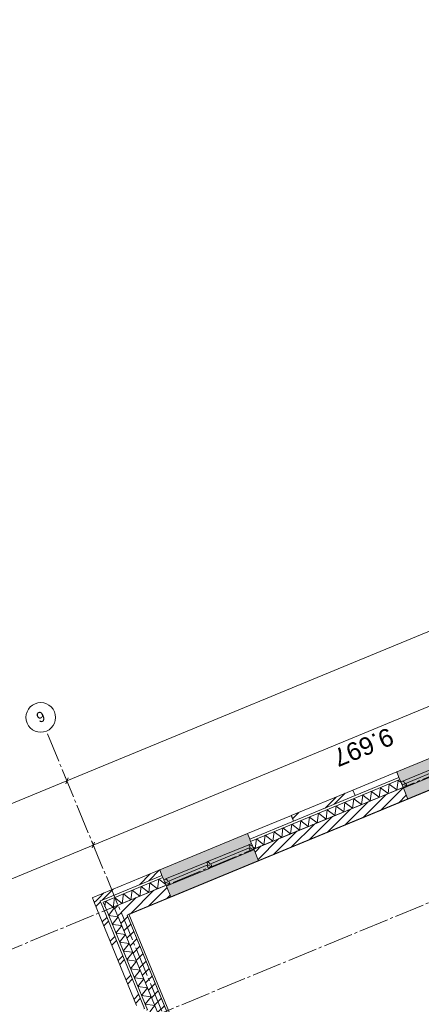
# Model space of a CAD drawing. Header units: millimetres. Extents: x -76965 to 1081933, y -21129 to 30747.
# Tile 85 of 114: x -41184 to -34413, y 13607 to 30190. Entities that reach past the tile are written whole.
import ezdxf
from ezdxf.enums import TextEntityAlignment as Align

# ---------------------------------------------------------------- set-up
doc = ezdxf.new("R2010")
doc.units = ezdxf.units.MM
doc.header["$MEASUREMENT"] = 0
doc.linetypes.add('B0204', pattern=[650, 500, -50, 50, -50])
for name, color, linetype in [('007 Stramien', 7, 'Continuous'), ('021 Buitenwanden', 7, 'Continuous'), ('021 Buitenwanden 2D arcering', 7, 'Continuous'), ('021 Buitenwanden Afdek-arcering', 7, 'Continuous'), ('021 Buitenwanden Doorsnede-arcering', 7, 'Continuous'), ('021 Buitenwanden Laagscheidingslijnen', 7, 'Continuous'), ('021 Buitenwanden Ramen', 7, 'Continuous'), ('023 Dekvloer', 7, 'Continuous'), ('102 Teksten ruimten _ Zones Zone omranding', 7, 'Continuous'), ('160 Presentatie_Aankleding 2D', 7, 'Continuous')]:
    doc.layers.add(name, color=color, linetype=linetype)
doc.styles.add('GENERATED_STYLE_1', font='txt')
doc.dimstyles.new('GENERATED_STYLE__1', dxfattribs={"dimtxt": 300, "dimasz": 71.25, "dimexe": 0.18, "dimexo": 0, "dimgap": 0.09, "dimtad": 1, "dimdec": 0, "dimzin": 0, "dimdsep": 46, "dimtxsty": 'GENERATED_STYLE_1', "dimblk": 'ARROWHEAD_6', "dimblk1": 'ARROWHEAD_6', "dimblk2": 'ARROWHEAD_6', "dimcen": 0.09, "dimclrd": 1, "dimclre": 1, "dimclrt": 2, "dimadec": 1, "dimazin": 0, "dimtfac": 1, "dimtdec": 4, "dimtmove": 0, "dimatfit": 3, "dimfxl": 1, "dimtolj": 1, "dimtzin": 0, "dimarcsym": 0})
pattern_1 = [(45, (0, 0), (-229.8097, 229.8097), []), (45, (-45.96, 45.96), (-229.8097, 229.8097), [])]
pattern_2 = [(45, (0, 0), (-88.38835, 88.38835), [])]
pattern_3 = [(45, (0, 0), (-31.8198, 31.8198), [])]

# ---------------------------------------------------------------- blocks, each defined once
blk = doc.blocks.new('Slab_1_1', base_point=(-2608, 7603))
at = {"layer": '023 Dekvloer', "color": 1, "linetype": 'Continuous', "lineweight": 0, "flags": 128}
blk.add_lwpolyline([(-2608, 7603), (-65140, -18201), (-72389, -636), (-38626, 13297), (-39373, 15108), (-10605, 26980)], close=True, dxfattribs=at)
blk = doc.blocks.new('*X25')
at = {"layer": '021 Buitenwanden Doorsnede-arcering', "color": 250, "linetype": 'Continuous', "lineweight": 0, "true_color": 0x3f3f3f}
blk.add_line((-39740, 15292), (-39746, 15251), dxfattribs=at)
blk = doc.blocks.new('*X26')
at = {"layer": '021 Buitenwanden Doorsnede-arcering', "color": 250, "linetype": 'Continuous', "lineweight": 0, "true_color": 0x3f3f3f}
for p, q in [((-39685, 15102), (-39595, 15219)), ((-39685, 15102), (-39524, 15081)), ((-39623, 14953), (-39524, 15081)), ((-39623, 14953), (-39463, 14932)), ((-39561, 14804), (-39463, 14932)), ((-39561, 14804), (-39401, 14782)), ((-39500, 14654), (-39401, 14782)), ((-39500, 14654), (-39339, 14633)), ((-39438, 14505), (-39339, 14633)), ((-39438, 14505), (-39278, 14483)), ((-39376, 14355), (-39278, 14483)), ((-39376, 14355), (-39216, 14334)), ((-39315, 14206), (-39216, 14334)), ((-39315, 14206), (-39154, 14185)), ((-39253, 14056), (-39154, 14185)), ((-39253, 14056), (-39093, 14035)), ((-39191, 13907), (-39093, 14035)), ((-39191, 13907), (-39031, 13886)), ((-39130, 13758), (-39031, 13886)), ((-39130, 13758), (-38969, 13736)), ((-39068, 13608), (-38969, 13736)), ((-39068, 13608), (-38908, 13587)), ((-38934, 13552), (-38908, 13587))]:
    blk.add_line(p, q, dxfattribs=at)
blk = doc.blocks.new('*X27')
at = {"layer": '021 Buitenwanden Doorsnede-arcering', "color": 250, "linetype": 'Continuous', "lineweight": 0, "true_color": 0x3f3f3f}
for p, q in [((-38991, 13479), (-38934, 13552)), ((-38930, 13448), (-38846, 13437)), ((-38846, 13437), (-38846, 13437))]:
    blk.add_line(p, q, dxfattribs=at)
blk = doc.blocks.new('Wall_4_1', base_point=(-38626, 13297))
at = {"layer": '021 Buitenwanden Doorsnede-arcering', "linetype": 'Continuous', "lineweight": 0, "true_color": 0x000000}
h = blk.add_hatch(dxfattribs=at)
h.set_pattern_fill('145_Baksteen_0001', color=18, style=0, pattern_type=2)
h.set_pattern_definition(pattern_1)
h.paths.add_polyline_path([(-39841, 15342), (-39959, 15401), (-39921, 15309)])
h = blk.add_hatch(dxfattribs=at)
h.set_pattern_fill('145_Baksteen_0001', color=18, style=0, pattern_type=2)
h.set_pattern_definition(pattern_1)
h.paths.add_polyline_path([(-39119, 13627), (-39823, 15333), (-39841, 15342), (-39921, 15309), (-39212, 13589)])
h = blk.add_hatch(dxfattribs=at)
h.set_pattern_fill('130_Kalkzandsteen_0001', color=18, style=0, pattern_type=2)
h.set_pattern_definition(pattern_2)
h.paths.add_polyline_path([(-39373, 15108), (-39578, 15211), (-39512, 15051)])
h = blk.add_hatch(dxfattribs=at)
h.set_pattern_fill('130_Kalkzandsteen_0001', color=18, style=0, pattern_type=2)
h.set_pattern_definition(pattern_2)
h.paths.add_polyline_path([(-38707, 13495), (-39373, 15108), (-39512, 15051), (-38846, 13437)])
h = blk.add_hatch(dxfattribs=at)
h.set_pattern_fill('145_Baksteen_0001', color=18, style=0, pattern_type=2)
h.set_pattern_definition(pattern_1)
h.paths.add_polyline_path([(-39081, 13535), (-39119, 13627), (-39212, 13589), (-39093, 13530)])
h = blk.add_hatch(dxfattribs=at)
h.set_pattern_fill('130_Kalkzandsteen_0001', color=18, style=0, pattern_type=2)
h.set_pattern_definition(pattern_2)
h.paths.add_polyline_path([(-38879, 13423), (-38830, 13399), (-38846, 13437)])
h = blk.add_hatch(dxfattribs=at)
h.set_pattern_fill('130_Kalkzandsteen_0001', color=18, style=0, pattern_type=2)
h.set_pattern_definition(pattern_2)
h.paths.add_polyline_path([(-38626, 13297), (-38707, 13495), (-38846, 13437), (-38830, 13399)])
at = {"layer": '021 Buitenwanden', "color": 3, "linetype": 'Continuous', "lineweight": 0, "flags": 128}
for points in [[(-39959, 15401), (-39921, 15309)], [(-39921, 15309), (-39212, 13589)]]:
    blk.add_lwpolyline(points, dxfattribs=at)
at = {"layer": '021 Buitenwanden', "color": 2, "linetype": 'Continuous', "lineweight": 0, "flags": 128}
for points in [[(-38707, 13495), (-39373, 15108)], [(-38626, 13297), (-38707, 13495)]]:
    blk.add_lwpolyline(points, dxfattribs=at)
at = {"layer": '021 Buitenwanden Laagscheidingslijnen', "color": 3, "linetype": 'Continuous', "lineweight": 0}
for p, q in [((-39823, 15333), (-39813, 15310)), ((-39813, 15310), (-39081, 13535)), ((-39081, 13535), (-39093, 13530))]:
    blk.add_line(p, q, dxfattribs=at)
at = {"layer": '021 Buitenwanden Laagscheidingslijnen', "color": 1, "linetype": 'Continuous', "lineweight": 0}
for p, q in [((-39768, 15306), (-39723, 15196)), ((-39723, 15196), (-39029, 13513)), ((-39029, 13513), (-39046, 13506))]:
    blk.add_line(p, q, dxfattribs=at)
at = {"layer": '021 Buitenwanden Laagscheidingslijnen', "color": 2, "linetype": 'Continuous', "lineweight": 0}
for p, q in [((-39578, 15211), (-39512, 15051)), ((-39512, 15051), (-38846, 13437)), ((-38846, 13437), (-38879, 13423))]:
    blk.add_line(p, q, dxfattribs=at)
at = {"layer": '021 Buitenwanden', "color": 1, "lineweight": 0}
for name in ['*X25', '*X26', '*X27']:
    blk.add_blockref(name, (0, 0), dxfattribs=at)
blk = doc.blocks.new('*D80')
at = {"layer": '160 Presentatie_Aankleding 2D', "color": 1, "linetype": 'Continuous', "lineweight": 0}
for p, q in [((-74820, 712), (-74690, 766)), ((-74707, 719), (-74804, 760)), ((-74777, 791), (-74755, 739)), ((-74755, 739), (-74008, -1073)), ((-74073, -1099), (-73943, -1046)), ((-73959, -1093), (-74057, -1052)), ((-74008, -1073), (-71387, -7423))]:
    blk.add_line(p, q, dxfattribs=at)
at = {"layer": '160 Presentatie_Aankleding 2D', "color": 2, "lineweight": 0, "insert": (-74522, 330), "char_height": 300, "attachment_point": 7, "rotation": 292.424, "style": 'GENERATED_STYLE_1'}
blk.add_mtext('\\A1;{\\fArial|b0|i0|c0|p38;1.960}', dxfattribs=at)
blk = doc.blocks.new('ARROWHEAD_6')
at = {"color": 0, "linetype": 'Continuous', "lineweight": 0}
for p, q in [((0, 0), (-1, 0)), ((-0.5, -0.5), (0.5, 0.5))]:
    blk.add_line(p, q, dxfattribs=at)
blk = doc.blocks.new('*D81')
at = {"layer": '160 Presentatie_Aankleding 2D', "color": 1, "linetype": 'Continuous', "lineweight": 0}
for p, q in [((-73959, -1093), (-74057, -1052)), ((-74008, -1073), (-71387, -7423)), ((-71452, -7450), (-71322, -7396)), ((-71338, -7443), (-71436, -7403))]:
    blk.add_line(p, q, dxfattribs=at)
at = {"layer": '160 Presentatie_Aankleding 2D', "color": 2, "lineweight": 0, "insert": (-72838, -3751), "char_height": 300, "attachment_point": 7, "rotation": 292.424, "style": 'GENERATED_STYLE_1'}
blk.add_mtext('\\A1;{\\fArial|b0|i0|c0|p38;6.870}', dxfattribs=at)
blk = doc.blocks.new('*D82')
at = {"layer": '160 Presentatie_Aankleding 2D', "color": 1, "linetype": 'Continuous', "lineweight": 0}
for p, q in [((-71452, -7450), (-71322, -7396)), ((-71338, -7443), (-71436, -7403)), ((-71387, -7423), (-69293, -12498)), ((-69244, -12518), (-69342, -12478))]:
    blk.add_line(p, q, dxfattribs=at)
at = {"layer": '160 Presentatie_Aankleding 2D', "color": 2, "lineweight": 0, "insert": (-70480, -9464), "char_height": 300, "attachment_point": 7, "rotation": 292.424, "style": 'GENERATED_STYLE_1'}
blk.add_mtext('\\A1;{\\fArial|b0|i0|c0|p38;5.490}', dxfattribs=at)
blk = doc.blocks.new('*D83')
at = {"layer": '160 Presentatie_Aankleding 2D', "color": 1, "linetype": 'Continuous', "lineweight": 0}
for p, q in [((-69358, -12525), (-69228, -12471)), ((-69244, -12518), (-69342, -12478)), ((-69293, -12498), (-66596, -19034)), ((-66661, -19060), (-66531, -19007)), ((-66645, -19013), (-66547, -19054)), ((-66596, -19034), (-66575, -19086))]:
    blk.add_line(p, q, dxfattribs=at)
at = {"layer": '160 Presentatie_Aankleding 2D', "color": 2, "lineweight": 0, "insert": (-68085, -15269), "char_height": 300, "attachment_point": 7, "rotation": 292.424, "style": 'GENERATED_STYLE_1'}
blk.add_mtext('\\A1;{\\fArial|b0|i0|c0|p38;7.070}', dxfattribs=at)
blk = doc.blocks.new('*D87')
at = {"layer": '160 Presentatie_Aankleding 2D', "color": 1, "linetype": 'Continuous', "lineweight": 0}
for p, q in [((-23381, 23123), (-30978, 19988)), ((-23408, 23188), (-23355, 23058)), ((-23402, 23074), (-23361, 23172)), ((-30978, 19988), (-39942, 16289)), ((-31005, 20053), (-30951, 19923)), ((-30998, 19939), (-30958, 20037))]:
    blk.add_line(p, q, dxfattribs=at)
at = {"layer": '160 Presentatie_Aankleding 2D', "color": 2, "lineweight": 0, "insert": (-26683, 21696), "char_height": 300, "attachment_point": 7, "rotation": 202.424, "style": 'GENERATED_STYLE_1'}
blk.add_mtext('\\A1;{\\fArial|b0|i0|c0|p38;8.218}', dxfattribs=at)
blk = doc.blocks.new('*D88')
at = {"layer": '160 Presentatie_Aankleding 2D', "color": 1, "linetype": 'Continuous', "lineweight": 0}
for p, q in [((-30978, 19988), (-39942, 16289)), ((-31005, 20053), (-30951, 19923)), ((-30998, 19939), (-30958, 20037)), ((-39969, 16354), (-39915, 16224)), ((-39962, 16240), (-39921, 16338))]:
    blk.add_line(p, q, dxfattribs=at)
at = {"layer": '160 Presentatie_Aankleding 2D', "color": 2, "lineweight": 0, "insert": (-34963, 18279), "char_height": 300, "attachment_point": 7, "rotation": 202.424, "style": 'GENERATED_STYLE_1'}
blk.add_mtext('\\A1;{\\fArial|b0|i0|c0|p38;9.697}', dxfattribs=at)
blk = doc.blocks.new('*D89')
at = {"layer": '160 Presentatie_Aankleding 2D', "color": 1, "linetype": 'Continuous', "lineweight": 0}
for p, q in [((-30978, 19988), (-39942, 16289)), ((-39942, 16289), (-47568, 13142)), ((-39969, 16354), (-39915, 16224)), ((-39962, 16240), (-39921, 16338)), ((-47595, 13207), (-47541, 13077)), ((-47588, 13093), (-47548, 13191))]:
    blk.add_line(p, q, dxfattribs=at)
at = {"layer": '160 Presentatie_Aankleding 2D', "color": 2, "lineweight": 0, "insert": (-43258, 14856), "char_height": 300, "attachment_point": 7, "rotation": 202.424, "style": 'GENERATED_STYLE_1'}
blk.add_mtext('\\A1;{\\fArial|b0|i0|c0|p38;8.250}', dxfattribs=at)
blk = doc.blocks.new('*D97')
at = {"layer": '160 Presentatie_Aankleding 2D', "color": 1, "linetype": 'Continuous', "lineweight": 0}
for p, q in [((-11352, 29353), (-40388, 17371)), ((-11379, 29418), (-11325, 29288)), ((-11373, 29304), (-11332, 29402)), ((-11300, 29375), (-11352, 29353)), ((-40408, 17322), (-40368, 17420)), ((-40388, 17371), (-74280, 3385))]:
    blk.add_line(p, q, dxfattribs=at)
at = {"layer": '160 Presentatie_Aankleding 2D', "color": 2, "lineweight": 0, "insert": (-25282, 23540), "char_height": 300, "attachment_point": 7, "rotation": 202.424, "style": 'GENERATED_STYLE_1'}
blk.add_mtext('\\A1;{\\fArial|b0|i0|c0|p38;31.411}', dxfattribs=at)
blk = doc.blocks.new('*D98')
at = {"layer": '160 Presentatie_Aankleding 2D', "color": 1, "linetype": 'Continuous', "lineweight": 0}
for p, q in [((-11352, 29353), (-40388, 17371)), ((-40415, 17436), (-40361, 17306)), ((-40408, 17322), (-40368, 17420)), ((-40388, 17371), (-74280, 3385)), ((-74280, 3385), (-74332, 3364)), ((-74307, 3450), (-74253, 3320)), ((-74259, 3434), (-74300, 3336))]:
    blk.add_line(p, q, dxfattribs=at)
at = {"layer": '160 Presentatie_Aankleding 2D', "color": 2, "lineweight": 0, "insert": (-56732, 10562), "char_height": 300, "attachment_point": 7, "rotation": 202.424, "style": 'GENERATED_STYLE_1'}
blk.add_mtext('\\A1;{\\fArial|b0|i0|c0|p38;36.664}', dxfattribs=at)
blk = doc.blocks.new('*X174')
at = {"layer": '021 Buitenwanden Doorsnede-arcering', "color": 250, "linetype": 'Continuous', "lineweight": 0, "true_color": 0x3f3f3f}
for p, q in [((-39136, 15589), (-39157, 15429)), ((-39136, 15589), (-39008, 15491)), ((-38987, 15651), (-39008, 15491)), ((-38987, 15651), (-38858, 15552)), ((-38837, 15713), (-38858, 15552)), ((-38837, 15713), (-38720, 15623)), ((-39435, 15466), (-39456, 15306)), ((-39435, 15466), (-39307, 15367)), ((-39285, 15528), (-39307, 15367)), ((-39285, 15528), (-39157, 15429)), ((-39584, 15404), (-39602, 15270)), ((-39584, 15404), (-39456, 15306))]:
    blk.add_line(p, q, dxfattribs=at)
blk = doc.blocks.new('*X175')
at = {"layer": '021 Buitenwanden Doorsnede-arcering', "color": 250, "linetype": 'Continuous', "lineweight": 0, "true_color": 0x3f3f3f}
for p, q in [((-35101, 17254), (-35123, 17094)), ((-35101, 17254), (-34973, 17156)), ((-34952, 17316), (-34973, 17156)), ((-34952, 17316), (-34824, 17217)), ((-34802, 17378), (-34824, 17217)), ((-34802, 17378), (-34753, 17340)), ((-35400, 17131), (-35421, 16971)), ((-35400, 17131), (-35272, 17032)), ((-35251, 17193), (-35272, 17032)), ((-35251, 17193), (-35123, 17094)), ((-35848, 16946), (-35870, 16786)), ((-35848, 16946), (-35720, 16847)), ((-35699, 17008), (-35720, 16847)), ((-35699, 17008), (-35571, 16909)), ((-35550, 17069), (-35571, 16909)), ((-35550, 17069), (-35421, 16971)), ((-36297, 16761), (-36318, 16601)), ((-36297, 16761), (-36169, 16662)), ((-36147, 16823), (-36169, 16662)), ((-36147, 16823), (-36019, 16724)), ((-35998, 16884), (-36019, 16724)), ((-35998, 16884), (-35870, 16786)), ((-36596, 16638), (-36617, 16477)), ((-36596, 16638), (-36467, 16539)), ((-36446, 16699), (-36467, 16539)), ((-36446, 16699), (-36318, 16601)), ((-37044, 16453), (-37065, 16292)), ((-37044, 16453), (-36916, 16354)), ((-36894, 16514), (-36916, 16354)), ((-36894, 16514), (-36766, 16416)), ((-36745, 16576), (-36766, 16416)), ((-36745, 16576), (-36617, 16477)), ((-37252, 16260), (-37215, 16231)), ((-37193, 16391), (-37215, 16231)), ((-37193, 16391), (-37065, 16292))]:
    blk.add_line(p, q, dxfattribs=at)
blk = doc.blocks.new('*X183')
at = {"layer": '021 Buitenwanden Doorsnede-arcering', "color": 250, "linetype": 'Continuous', "lineweight": 0, "true_color": 0x3f3f3f}
for p, q in [((-39734, 15343), (-39740, 15292)), ((-39734, 15343), (-39606, 15244)), ((-39602, 15270), (-39606, 15244))]:
    blk.add_line(p, q, dxfattribs=at)
blk = doc.blocks.new('*X184')
at = {"layer": '021 Buitenwanden Doorsnede-arcering', "color": 250, "linetype": 'Continuous', "lineweight": 0, "true_color": 0x3f3f3f}
for p in [(-39626, 15236), (-39595, 15219)]:
    blk.add_line(p, (-39586, 15231), dxfattribs=at)
blk = doc.blocks.new('R2e hout 17_3')
at = {"layer": '021 Buitenwanden 2D arcering', "linetype": 'Continuous', "lineweight": 0, "true_color": 0x000000}
h = blk.add_hatch(dxfattribs=at)
h.set_pattern_fill('310_Naaldhout__01__0001', color=18, style=0, pattern_type=2)
h.set_pattern_definition(pattern_3)
h.paths.add_polyline_path([(-800, 0), (-800, -114), (-733, -114), (-733, -54), (-750, -54), (-750, 0)])
h = blk.add_hatch(dxfattribs=at)
h.set_pattern_fill('310_Naaldhout__01__0001', color=18, style=0, pattern_type=2)
h.set_pattern_definition(pattern_3)
h.paths.add_polyline_path([(0, -114), (0, 0), (-16.5, 0), (-16.5, -54), (-33.5, -54), (-33.5, -114)])
h = blk.add_hatch(dxfattribs=at)
h.set_pattern_fill('310_Naaldhout__01__0001', color=18, style=0, pattern_type=2)
h.set_pattern_definition(pattern_3)
h.paths.add_polyline_path([(0, 0), (0, -114), (33.5, -114), (33.5, -54), (16.5, -54), (16.5, 0)])
h = blk.add_hatch(dxfattribs=at)
h.set_pattern_fill('310_Naaldhout__01__0001', color=18, style=0, pattern_type=2)
h.set_pattern_definition(pattern_3)
h.paths.add_polyline_path([(800, -114), (800, 0), (750, 0), (750, -54), (733, -54), (733, -114)])
at = {"layer": '021 Buitenwanden Ramen', "color": 1, "linetype": 'Continuous', "lineweight": 0}
for p, q in [((-800, 180), (800, 180)), ((-800, 0), (-750, 0)), ((-800, -114), (-800, 0)), ((-750, 0), (-750, -54)), ((-750, 0), (-16.5, 0)), ((-16.5, -54), (-16.5, 0)), ((-16.5, 0), (0, 0)), ((0, 0), (16.5, 0)), ((16.5, 0), (16.5, -54)), ((16.5, 0), (750, 0)), ((750, -54), (750, 0)), ((750, 0), (800, 0)), ((800, 0), (800, -114)), ((-733, -114), (-800, -114)), ((-750, -54), (-733, -54)), ((-750, -54), (-16.5, -54)), ((-750, -54), (-16.5, -54)), ((-733, -54), (-733, -114)), ((-33.5, -114), (-733, -114)), ((-33.5, -114), (-33.5, -54)), ((-33.5, -54), (-16.5, -54)), ((0, -114), (-33.5, -114)), ((33.5, -114), (0, -114)), ((16.5, -54), (33.5, -54)), ((16.5, -54), (750, -54)), ((16.5, -54), (750, -54)), ((33.5, -54), (33.5, -114)), ((733, -114), (33.5, -114)), ((733, -114), (733, -54)), ((733, -54), (750, -54)), ((800, -114), (733, -114)), ((-800, -314), (800, -314))]:
    blk.add_line(p, q, dxfattribs=at)
at = {"layer": '021 Buitenwanden Ramen', "color": 254, "linetype": 'Continuous', "lineweight": 0, "true_color": 0xdfdfdf}
for p, q in [((-800, -100), (-800, 0)), ((800, -100), (800, 0))]:
    blk.add_line(p, q, dxfattribs=at)
at = {"layer": '021 Buitenwanden Ramen', "color": 2, "linetype": 'Continuous', "lineweight": 0}
for p, q in [((-800, -114), (-800, -100)), ((800, -114), (800, -100))]:
    blk.add_line(p, q, dxfattribs=at)
blk = doc.blocks.new('R nis rechthoekig 17_2')
at = {"layer": '021 Buitenwanden Ramen', "color": 1, "linetype": 'Continuous', "lineweight": 0}
for p, q in [((-400, 100), (400, 100)), ((-400, 100), (-400, 0)), ((-400, 0), (400, 0)), ((400, 0), (400, 100))]:
    blk.add_line(p, q, dxfattribs=at)
blk.add_point((400, 100), dxfattribs=at)
blk = doc.blocks.new('Wall_16_1', base_point=(-39373, 15108))
at = {"layer": '021 Buitenwanden Afdek-arcering', "linetype": 'Continuous', "lineweight": 0, "true_color": 0xffffff}
for points in [[(-34639, 17062), (-33160, 17673), (-33236, 17858), (-33279, 17963), (-33348, 18129), (-34827, 17519), (-34758, 17353), (-34715, 17247)], [(-38634, 15414), (-37155, 16024), (-37231, 16209), (-37275, 16314), (-37343, 16481), (-38822, 15870), (-38754, 15704), (-38710, 15599)]]:
    blk.add_hatch(color=7, dxfattribs=at).paths.add_polyline_path(points)
at = {"layer": '021 Buitenwanden Doorsnede-arcering', "linetype": 'Continuous', "lineweight": 0, "true_color": 0x000000}
h = blk.add_hatch(dxfattribs=at)
h.set_pattern_fill('130_Kalkzandsteen_0001', color=18, style=0, pattern_type=2)
h.set_pattern_definition(pattern_2)
h.paths.add_polyline_path([(-34720, 17260), (-37236, 16222), (-37231, 16209), (-37155, 16024), (-34639, 17062), (-34715, 17247)])
h = blk.add_hatch(dxfattribs=at)
h.set_pattern_fill('145_Baksteen_0001', color=18, style=0, pattern_type=2)
h.set_pattern_definition(pattern_1)
h.paths.add_polyline_path([(-36604, 16786), (-36566, 16693), (-35528, 17121), (-35567, 17214)])
h = blk.add_hatch(dxfattribs=at)
h.set_pattern_fill('145_Baksteen_0001', color=18, style=0, pattern_type=2)
h.set_pattern_definition(pattern_1)
h.paths.add_polyline_path([(-38822, 15870), (-39867, 15439), (-39829, 15347), (-38784, 15778)])
h = blk.add_hatch(dxfattribs=at)
h.set_pattern_fill('130_Kalkzandsteen_0001', color=18, style=0, pattern_type=2)
h.set_pattern_definition(pattern_2)
h.paths.add_polyline_path([(-38715, 15611), (-39455, 15306), (-39373, 15108), (-38634, 15414), (-38710, 15599)])
h = blk.add_hatch(dxfattribs=at)
h.set_pattern_fill('145_Baksteen_0001', color=18, style=0, pattern_type=2)
h.set_pattern_definition(pattern_1)
h.paths.add_polyline_path([(-39959, 15401), (-39841, 15342), (-39829, 15347), (-39867, 15439)])
h = blk.add_hatch(dxfattribs=at)
h.set_pattern_fill('145_Baksteen_0001', color=18, style=0, pattern_type=2)
h.set_pattern_definition(pattern_1)
h.paths.add_polyline_path([(-39829, 15347), (-39841, 15342), (-39823, 15333)])
h = blk.add_hatch(dxfattribs=at)
h.set_pattern_fill('130_Kalkzandsteen_0001', color=18, style=0, pattern_type=2)
h.set_pattern_definition(pattern_2)
h.paths.add_polyline_path([(-39578, 15211), (-39373, 15108), (-39455, 15306), (-39594, 15249)])
at = {"layer": '021 Buitenwanden', "color": 1, "linetype": 'Continuous', "lineweight": 0}
for p, q in [((-35528, 17121), (-34789, 17427)), ((-35567, 17214), (-35528, 17121)), ((-36604, 16786), (-36566, 16693)), ((-37305, 16388), (-36566, 16693))]:
    blk.add_line(p, q, dxfattribs=at)
at = {"layer": '021 Buitenwanden', "color": 9, "linetype": 'Continuous', "lineweight": 0}
for p, q in [((-34774, 17390), (-34789, 17427)), ((-37290, 16351), (-37305, 16388)), ((-38769, 15741), (-38784, 15778))]:
    blk.add_line(p, q, dxfattribs=at)
at = {"layer": '021 Buitenwanden', "color": 254, "linetype": 'Continuous', "lineweight": 0, "true_color": 0xdfdfdf}
for p, q in [((-34758, 17353), (-34774, 17390)), ((-34720, 17260), (-34758, 17353)), ((-37275, 16314), (-37290, 16351)), ((-37236, 16222), (-37275, 16314)), ((-38754, 15704), (-38769, 15741)), ((-38715, 15611), (-38754, 15704))]:
    blk.add_line(p, q, dxfattribs=at)
at = {"layer": '021 Buitenwanden', "color": 2, "linetype": 'Continuous', "lineweight": 0}
for p, q in [((-34715, 17247), (-34720, 17260)), ((-34639, 17062), (-34715, 17247)), ((-37231, 16209), (-37236, 16222)), ((-37155, 16024), (-37231, 16209)), ((-38710, 15599), (-38715, 15611)), ((-38634, 15414), (-38710, 15599))]:
    blk.add_line(p, q, dxfattribs=at)
at = {"layer": '021 Buitenwanden', "color": 3, "linetype": 'Continuous', "lineweight": 0}
blk.add_line((-38784, 15778), (-38822, 15870), dxfattribs=at)
at = {"layer": '021 Buitenwanden', "color": 3, "linetype": 'Continuous', "lineweight": 0, "flags": 128}
for points in [[(-35567, 17214), (-36604, 16786)], [(-38822, 15870), (-39959, 15401)]]:
    blk.add_lwpolyline(points, dxfattribs=at)
at = {"layer": '021 Buitenwanden', "color": 2, "linetype": 'Continuous', "lineweight": 0, "flags": 128}
for points in [[(-37155, 16024), (-34639, 17062)], [(-39373, 15108), (-38634, 15414)]]:
    blk.add_lwpolyline(points, dxfattribs=at)
at = {"layer": '021 Buitenwanden Laagscheidingslijnen', "color": 1, "linetype": 'Continuous', "lineweight": 0}
for p, q in [((-34774, 17390), (-37290, 16351)), ((-38769, 15741), (-39647, 15379)), ((-39647, 15379), (-39776, 15325)), ((-39768, 15306), (-39776, 15325))]:
    blk.add_line(p, q, dxfattribs=at)
at = {"layer": '021 Buitenwanden Laagscheidingslijnen', "color": 2, "linetype": 'Continuous', "lineweight": 0}
for p, q in [((-34720, 17260), (-37236, 16222)), ((-38715, 15611), (-39455, 15306)), ((-39455, 15306), (-39594, 15249)), ((-39578, 15211), (-39594, 15249))]:
    blk.add_line(p, q, dxfattribs=at)
at = {"layer": '021 Buitenwanden Laagscheidingslijnen', "color": 3, "linetype": 'Continuous', "lineweight": 0}
for p, q in [((-35528, 17121), (-36566, 16693)), ((-38784, 15778), (-39792, 15362)), ((-39792, 15362), (-39829, 15347)), ((-39823, 15333), (-39829, 15347))]:
    blk.add_line(p, q, dxfattribs=at)
at = {"layer": '021 Buitenwanden', "color": 1, "lineweight": 0}
for name in ['*X175', '*X174', '*X183', '*X184']:
    blk.add_blockref(name, (0, 0), dxfattribs=at)
at = {"layer": '021 Buitenwanden Ramen', "color": 1, "linetype": 'Continuous', "lineweight": 0, "xscale": -1, "zscale": 1000, "rotation": 22.42397405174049}
for p in [(-34019, 17658), (-38014, 16009)]:
    blk.add_blockref('R2e hout 17_3', p, dxfattribs=at)
at = {"layer": '021 Buitenwanden Ramen', "color": 1, "linetype": 'Continuous', "lineweight": 0, "zscale": 1000, "rotation": 22.42397405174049}
for p in [(-35159, 17274), (-36935, 16541)]:
    blk.add_blockref('R nis rechthoekig 17_2', p, dxfattribs=at)
blk = doc.blocks.new('Standard grid marker_2')
at = {"layer": '007 Stramien', "color": 6, "linetype": 'B0204', "lineweight": 0}
blk.add_line((9000, 0), (0, 0), dxfattribs=at)
at = {"layer": '007 Stramien', "color": 212, "linetype": 'Continuous', "lineweight": 0, "true_color": 0xcc00cc}
for start, end in [(0, 180), (180, 0)]:
    blk.add_arc((-250, 0), 250, start, end, dxfattribs=at)
at = {"layer": '007 Stramien', "color": 6, "lineweight": 0, "style": 'GENERATED_STYLE_1'}
for tag, p in [('AC_MarkerText_1_0', (-250, 9)), ('AC_MarkerText_1_1', (27071, 9))]:
    blk.add_attdef(tag, text='', height=175, rotation=270, dxfattribs=at).set_placement(p, align=Align.MIDDLE_CENTER)
blk = doc.blocks.new('Standard grid marker_3')
at = {"layer": '007 Stramien', "color": 6, "linetype": 'B0204', "lineweight": 0}
blk.add_line((9000, 0), (64152, 0), dxfattribs=at)
at = {"layer": '007 Stramien', "color": 6, "lineweight": 0, "style": 'GENERATED_STYLE_1'}
for tag, p in [('AC_MarkerText_1_0', (-250, 10)), ('AC_MarkerText_1_1', (73402, 10))]:
    blk.add_attdef(tag, text='', height=175, dxfattribs=at).set_placement(p, align=Align.MIDDLE_CENTER)

msp = doc.modelspace()

# ---------------------------------------------------------------- linework, layer by layer
at = {"layer": '102 Teksten ruimten _ Zones Zone omranding', "color": 33, "linetype": 'Continuous', "lineweight": 0, "true_color": 0xde9d5d, "flags": 128}
msp.add_lwpolyline([(-29992, 9771.3), (-33240.4, 17643.3), (-39341.4, 15125.7), (-36092.9, 7253.7)], close=True, dxfattribs=at)

# ---------------------------------------------------------------- block references
at = {"layer": '007 Stramien', "color": 1, "linetype": 'Continuous', "lineweight": 0, "zscale": 1000, "rotation": 202.423973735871}
for p in [(-8786.4, 27962), (-8038.7, 26150.2)]:
    msp.add_blockref('Standard grid marker_3', p, dxfattribs=at)
at = {"layer": '007 Stramien', "color": 1, "linetype": 'Continuous', "lineweight": 0}
ref = msp.add_blockref('Standard grid marker_2', (-40733.4, 18207.8), dxfattribs=dict(at, zscale=1000, rotation=292.4239737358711))
ref.add_attrib('AC_MarkerText_1', '6', dxfattribs={"color": 6, "lineweight": 0, "height": 175, "rotation": 202.42397, "style": 'GENERATED_STYLE_1'}).set_placement((-40828.8, 18447.5), align=Align.MIDDLE_CENTER)
at = {"layer": '021 Buitenwanden', "color": 1, "lineweight": 0}
for name, p in [('Wall_16_1', (-39373.3, 15108.5)), ('Wall_4_1', (-38625.6, 13296.7))]:
    msp.add_blockref(name, p, dxfattribs=at)
at = {"layer": '023 Dekvloer', "color": 1, "linetype": 'Continuous', "lineweight": 0}
msp.add_blockref('Slab_1_1', (-2608.4, 7603), dxfattribs=at)

# ---------------------------------------------------------------- dimensions: what is measured, and where the dimension line sits
at = {"layer": '160 Presentatie_Aankleding 2D', "color": 1, "linetype": 'Continuous', "lineweight": 0}
for base, p1, p2, angle, picture, middle, turn in [((-40388.1, 17371.1), (-11697.5, 30189.8), (-40733.4, 18207.8), 202.42397, '*D97', (-25790.1, 23168), 202.42397), ((-74279.8, 3385.4), (-40733.4, 18207.8), (-74625.1, 4222.1), 202.42397, '*D98', (-57253.9, 10184.1), 202.42397), ((-74007.8, -1072.6), (-8786.4, 27962), (-8038.7, 26150.2), 292.42397, '*D80', (-74187.5, -86.6), 292.42397), ((-71387.2, -7423.1), (-8038.7, 26150.2), (-5418.1, 19799.7), 292.42397, '*D81', (-72503.4, -4167.8), 292.42397), ((-30978, 19988.4), (-24173, 25041.6), (-31769.6, 21906.8), 202.42397, '*D87', (-27099.6, 21361.7), 202.42397), ((-39941.8, 16289.4), (-31769.6, 21906.8), (-40733.4, 18207.8), 202.42397, '*D88', (-35379.8, 17944.8), 202.42397), ((-47567.9, 13142.4), (-40733.4, 18207.8), (-48359.6, 15060.8), 202.42397, '*D89', (-43674.7, 14521.8), 202.42397), ((-69293, -12498), (-5418.1, 19799.7), (-3323.9, 14724.8), 292.42397, '*D82', (-70146, -9880.5), 292.42397), ((-66596, -19033.6), (-3323.9, 14724.8), (-626.9, 8189.2), 292.42397, '*D83', (-67750.4, -15685.7), 292.42397)]:
    dim = msp.add_linear_dim(base=base, p1=p1, p2=p2, angle=angle, dimstyle='GENERATED_STYLE__1', dxfattribs=at)
    dim.commit()
    dim.dimension.update_dxf_attribs({"geometry": picture, "text_midpoint": middle, "dimtype": 160, "text_rotation": turn})

doc.saveas('drawing.dxf')
